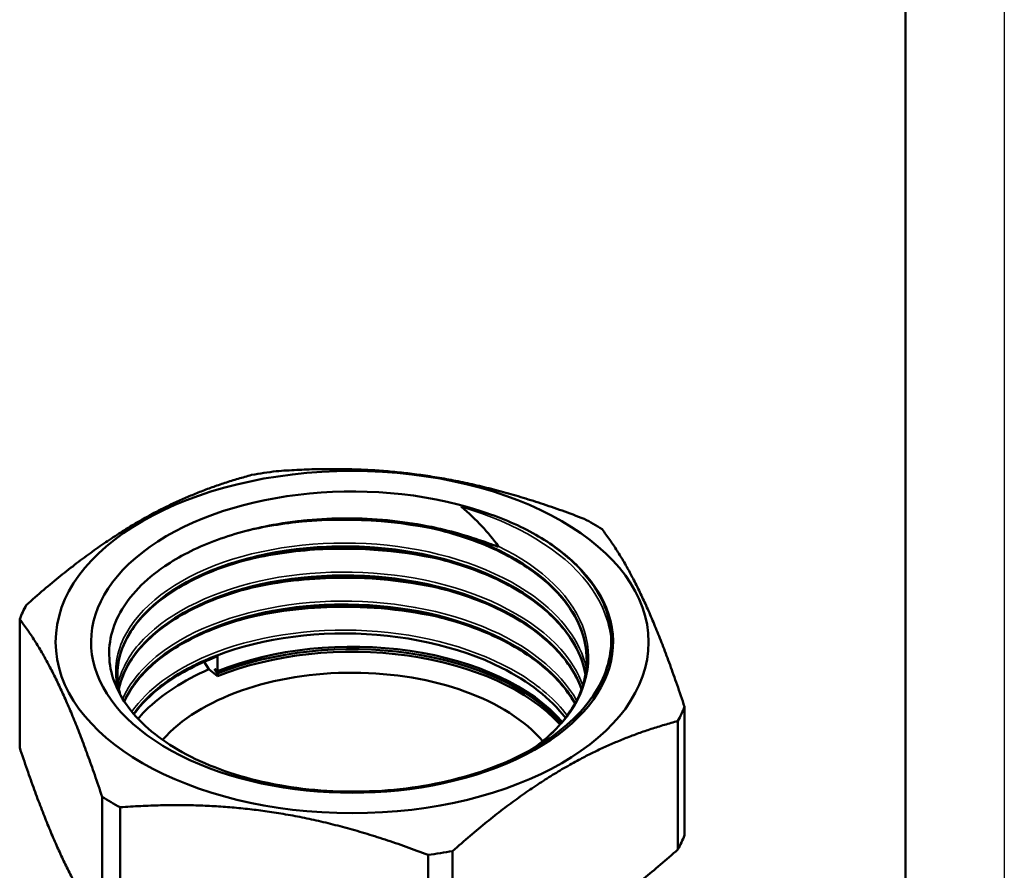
# Model space of a CAD drawing. Header units: millimetres. Extents: x -121 to 738, y -69 to 356.
# Tile 19 of 21: x 160 to 210, y 140 to 183. Entities that reach past the tile are written whole.
import ezdxf

# ---------------------------------------------------------------- set-up
doc = ezdxf.new("R2010")
doc.units = ezdxf.units.MM
for name, color, linetype, lineweight in [('Видимые тонкие (ГОСТ)', 7, 'Continuous', 35), ('Видимый контур (ГОСТ)', 7, 'Continuous', 50), ('Кромка (ГОСТ)', 7, 'Continuous', 50)]:
    doc.layers.add(name, color=color, linetype=linetype, lineweight=lineweight)

# ---------------------------------------------------------------- blocks, each defined once
blk = doc.blocks.new('Рамки ГОСТ_ граница 297x210')
at = {"layer": 'Кромка (ГОСТ)', "lineweight": 25}
blk.add_line((210, 297), (210, 0), dxfattribs=at)
at = {"layer": 'Кромка (ГОСТ)'}
blk.add_line((205, 5), (205, 292), dxfattribs=at)

msp = doc.modelspace()

# ---------------------------------------------------------------- linework, layer by layer
at = {"layer": 'Видимые тонкие (ГОСТ)'}
for points, knots in [([(182.545, 158.742), (185.333, 157.938), (187.636, 156.55), (188.925, 154.883), (189.622, 153.982), (190.02, 153.003), (190.108, 152.015)], [2.791724, 2.791724, 2.791724, 2.791724, 3.494325, 3.494325, 3.494325, 3.874308, 3.874308, 3.874308, 3.874308]), ([(171.028, 157.356), (171.967, 157.616), (172.964, 157.812), (173.992, 157.933), (176.597, 158.24), (179.388, 158.068), (181.875, 157.451)], [8.1662588, 8.1662588, 8.1662588, 8.1662588, 8.4076811, 8.4076811, 8.4076811, 9.0192803, 9.0192803, 9.0192803, 9.0192803]), ([(165.151, 149.503), (164.947, 150.368), (165.042, 151.257), (165.447, 152.1), (166.204, 153.677), (168.042, 155.079), (170.501, 155.941), (172.926, 156.791), (175.932, 157.11), (178.788, 156.805), (181.642, 156.5), (184.322, 155.576), (186.176, 154.243), (187.618, 153.207), (188.551, 151.93), (188.86, 150.604)], [6.937393, 6.937393, 6.937393, 6.937393, 7.329939, 7.329939, 7.329939, 8.064603, 8.064603, 8.064603, 8.788798, 8.788798, 8.788798, 9.512412, 9.512412, 9.512412, 10.074793, 10.074793, 10.074793, 10.074793]), ([(171.474, 156.002), (172.622, 156.289), (173.846, 156.482), (175.1, 156.565), (177.376, 156.717), (179.736, 156.51), (181.874, 155.98)], [14.4871865, 14.4871865, 14.4871865, 14.4871865, 14.776841, 14.776841, 14.776841, 15.3024656, 15.3024656, 15.3024656, 15.3024656]), ([(184.398, 156.755), (186.652, 155.677), (188.234, 154.117), (188.765, 152.436), (189.297, 150.754), (188.774, 148.965), (187.321, 147.484), (187.011, 147.166), (186.658, 146.864), (186.268, 146.579)], [3.021992, 3.021992, 3.021992, 3.021992, 3.740402, 3.740402, 3.740402, 4.458639, 4.458639, 4.458639, 4.612351, 4.612351, 4.612351, 4.612351]), ([(165.165, 149.833), (165.36, 150.608), (165.794, 151.363), (166.455, 152.05), (167.81, 153.456), (170.108, 154.562), (172.797, 155.09), (175.484, 155.617), (178.538, 155.56), (181.224, 154.92), (183.909, 154.28), (186.204, 153.062), (187.558, 151.545), (188.069, 150.972), (188.445, 150.357), (188.679, 149.724)], [13.491309, 13.491309, 13.491309, 13.491309, 13.842994, 13.842994, 13.842994, 14.563091, 14.563091, 14.563091, 15.282764, 15.282764, 15.282764, 16.002032, 16.002032, 16.002032, 16.274093, 16.274093, 16.274093, 16.274093]), ([(171.466, 154.531), (172.786, 154.86), (174.206, 155.065), (175.655, 155.126), (177.758, 155.214), (179.909, 154.997), (181.873, 154.509)], [20.7697763, 20.7697763, 20.7697763, 20.7697763, 21.1026191, 21.1026191, 21.1026191, 21.5856509, 21.5856509, 21.5856509, 21.5856509]), ([(165.399, 149.041), (165.853, 150.052), (166.726, 151.003), (167.948, 151.784), (169.832, 152.988), (172.529, 153.776), (175.386, 153.946), (178.238, 154.114), (181.224, 153.664), (183.623, 152.688), (185.834, 151.79), (187.527, 150.452), (188.366, 148.948)], [19.878111, 19.878111, 19.878111, 19.878111, 20.34708, 20.34708, 20.34708, 21.069873, 21.069873, 21.069873, 21.79162, 21.79162, 21.79162, 22.456707, 22.456707, 22.456707, 22.456707]), ([(171.466, 153.061), (173.002, 153.443), (174.674, 153.657), (176.366, 153.675), (178.24, 153.694), (180.129, 153.472), (181.872, 153.039)], [27.0529616, 27.0529616, 27.0529616, 27.0529616, 27.4401396, 27.4401396, 27.4401396, 27.8688362, 27.8688362, 27.8688362, 27.8688362]), ([(165.861, 148.387), (166.652, 149.507), (167.987, 150.504), (169.7, 151.224), (171.973, 152.18), (174.893, 152.64), (177.757, 152.48), (180.616, 152.32), (183.395, 151.544), (185.429, 150.324), (186.457, 149.708), (187.29, 148.981), (187.889, 148.193)], [26.289768, 26.289768, 26.289768, 26.289768, 26.832149, 26.832149, 26.832149, 27.55168, 27.55168, 27.55168, 28.269729, 28.269729, 28.269729, 28.63239, 28.63239, 28.63239, 28.63239])]:
    msp.add_open_spline(points, degree=3, knots=knots, dxfattribs=at)
msp.add_open_spline([(186.588, 157.164), (187.984, 156.281), (189.025, 155.207), (189.628, 154.055)], degree=3, dxfattribs=at)
at = {"layer": 'Видимый контур (ГОСТ)'}
for p, q in [((160.19, 153.062), (160.19, 146.564)), ((170.196, 151.24), (170.196, 150.431)), ((169.759, 150.533), (169.521, 150.906)), ((170.196, 150.173), (169.759, 150.533)), ((170.045, 150.556), (170.196, 150.431)), ((170.196, 150.307), (170.045, 150.556)), ((170.196, 150.307), (170.196, 150.173)), ((193.824, 148.627), (193.824, 142.129)), ((193.491, 147.91), (193.491, 141.412)), ((164.363, 144.07), (164.363, 137.572)), ((165.272, 143.545), (165.272, 137.047)), ((180.847, 141.135), (180.847, 134.637)), ((182.089, 141.328), (182.089, 134.829))]:
    msp.add_line(p, q, dxfattribs=at)
msp.add_ellipse((177.007, 151.905), major_axis=(15, 0), ratio=0.57735, dxfattribs=at)
for centre, major_axis, ratio, start_param, end_param in [((177.007, 151.905), (13.204, 0), 0.57735, 1.011979, 6.791424), ((177.007, 150.845), (17.25, 0), 0.57735, 1.795319, 1.869873), ((177.007, 150.845), (17.25, 0), 0.57735, 0.748121, 0.822675), ((177.007, 151.279), (-11.875, 0), 0.57735, 4.363323, 4.366396), ((177.007, 150.845), (-17.25, 0), 0.57735, 5.984109, 6.058663), ((177.007, 144.815), (11.875, 0), 0.57735, 0.461342, 2.181662), ((177.007, 144.691), (-11.875, 0), 0.57735, 3.612912, 5.323254), ((177.007, 144.557), (-11.875, 0), 0.57735, 3.623786, 5.323254), ((170.098, 151.327), (0.064, -0.158), 0.468323, 6.273474, 7.097361), ((177.007, 144.149), (13.22, 0), 0.57735, 2.150977, 2.152672), ((177.007, 144.149), (-10.75, 0), 0.57735, 3.599217, 5.813774), ((177.007, 150.845), (17.25, 0), 0.57735, 5.984109, 6.058663), ((177.007, 150.845), (-17.25, 0), 0.57735, 0.748121, 0.822675), ((177.007, 144.347), (17.25, 0), 0.57735, 5.984109, 6.058663), ((177.007, 150.845), (-17.25, 0), 0.57735, 1.795319, 1.869873)]:
    msp.add_ellipse(centre, major_axis=major_axis, ratio=ratio, start_param=start_param, end_param=end_param, dxfattribs=at)
for points, weights in [([(173.166, 160.554), (180.954, 161.126), (188.741, 158.145)], [1.00291981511, 1.13445028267, 1.00291981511]), ([(160.522, 153.779), (166.223, 158.847), (171.924, 160.362)], [1.00291981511, 1.13445028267, 1.00291981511]), ([(189.65, 157.62), (191.737, 154.9), (193.824, 148.627)], [1.00291981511, 1.13445028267, 1.00291981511]), ([(164.363, 144.07), (162.276, 150.342), (160.19, 153.062)], [1.00291981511, 1.13445028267, 1.00291981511]), ([(193.491, 147.91), (187.79, 146.395), (182.089, 141.328)], [1.00291981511, 1.13445028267, 1.00291981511]), ([(160.19, 146.564), (162.276, 140.292), (164.363, 137.572)], [1.02210813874, 1.15615510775, 1.02210813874]), ([(180.847, 141.135), (173.06, 144.116), (165.272, 143.545)], [1.00291981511, 1.13445028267, 1.00291981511]), ([(182.089, 134.829), (187.79, 136.345), (193.491, 141.412)], [1.02210813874, 1.15615510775, 1.02210813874])]:
    msp.add_rational_spline(points, weights, degree=2, dxfattribs=at)
for points, knots in [([(184.007, 158.369), (183.498, 158.543), (183.1, 158.647), (182.751, 158.728), (182.641, 158.749), (182.573, 158.755), (182.561, 158.755), (182.549, 158.754), (182.547, 158.754), (182.544, 158.753), (182.543, 158.753), (182.542, 158.752), (182.541, 158.751), (182.541, 158.751), (182.54, 158.75), (182.54, 158.75), (182.54, 158.749), (182.54, 158.748), (182.54, 158.747), (182.542, 158.745), (182.543, 158.743), (182.545, 158.742)], [-0.05459544, -0.05459544, -0.05459544, -0.05459544, -0.02619236, -0.02619236, -0.00692494, -0.00692494, -0.00333592, -0.00333592, -0.00233447, -0.00233447, -0.00192572, -0.00192572, -0.00169351, -0.00169351, -0.00150095, -0.00150095, -0.00128272, -0.00128272, -0.00094059, -0.00094059, 0, 0, 0, 0]), ([(182.545, 158.742), (182.914, 158.432), (183.257, 158.108), (183.875, 157.443), (184.152, 157.105), (184.398, 156.755)], [-0.3186055, -0.3186055, -0.3186055, -0.3186055, -0.1562715, -0.1562715, 0, 0, 0, 0]), ([(181.034, 157.729), (179.736, 158), (178.372, 158.147), (175.642, 158.178), (174.302, 158.066), (173.018, 157.836)], [-0.8201675, -0.8201675, -0.8201675, -0.8201675, -0.4057964, -0.4057964, 0, 0, 0, 0]), ([(188.875, 151.223), (188.833, 151.989), (188.572, 152.763), (187.654, 154.191), (186.997, 154.866), (185.386, 156.039), (184.418, 156.554), (182.289, 157.374), (181.104, 157.69), (178.66, 158.09), (177.372, 158.178), (175.415, 158.132), (174.717, 158.079), (174.037, 157.992)], [0, 0, 0, 0, 0.395658, 0.395658, 0.780541, 0.780541, 1.158762, 1.158762, 1.536221, 1.536221, 1.914504, 1.914504, 2.125193, 2.125193, 2.125193, 2.125193]), ([(173.018, 157.836), (171.953, 157.645), (170.942, 157.368), (169.083, 156.66), (168.245, 156.231), (166.512, 155.054), (165.749, 154.259), (164.799, 152.539), (164.625, 151.629), (164.9, 149.817), (165.351, 148.931), (166.831, 147.303), (167.85, 146.578), (170.33, 145.389), (171.771, 144.939), (174.894, 144.38), (176.548, 144.28), (179.852, 144.451), (181.47, 144.724), (184.459, 145.616), (185.798, 146.229), (188.015, 147.723), (188.867, 148.592), (189.965, 150.477), (190.195, 151.476), (190.093, 152.474)], [-5.610023, -5.610023, -5.610023, -5.610023, -5.272986, -5.272986, -4.933924, -4.933924, -4.458026, -4.458026, -3.978239, -3.978239, -3.494563, -3.494563, -3.006999, -3.006999, -2.515548, -2.515548, -2.020209, -2.020209, -1.520985, -1.520985, -1.017875, -1.017875, -0.510879, -0.510879, 0, 0, 0, 0]), ([(181.034, 157.729), (183.847, 157.084), (186.245, 155.802), (187.598, 154.203), (188.438, 153.21), (188.87, 152.101), (188.874, 150.992)], [8.985373, 8.985373, 8.985373, 8.985373, 9.740869, 9.740869, 9.740869, 10.210125, 10.210125, 10.210125, 10.210125]), ([(184.398, 156.755), (184.399, 156.754), (184.4, 156.753), (184.401, 156.751), (184.401, 156.75), (184.401, 156.749), (184.401, 156.748), (184.401, 156.747), (184.4, 156.747), (184.4, 156.746), (184.4, 156.746), (184.398, 156.745), (184.398, 156.745), (184.396, 156.744), (184.394, 156.744), (184.386, 156.743), (184.378, 156.744), (184.338, 156.752), (184.288, 156.767), (184.083, 156.837), (183.88, 156.913), (183.039, 157.209), (182.185, 157.488), (181.068, 157.721)], [-0.6341262, -0.6341262, -0.6341262, -0.6341262, -0.6276489, -0.6276489, -0.6230784, -0.6230784, -0.6206072, -0.6206072, -0.6186683, -0.6186683, -0.6165519, -0.6165519, -0.6133633, -0.6133633, -0.6068153, -0.6068153, -0.584845, -0.584845, -0.5180641, -0.5180641, -0.3564222, -0.3564222, 0, 0, 0, 0]), ([(188.867, 150.762), (188.916, 151.669), (188.679, 152.58), (188.157, 153.434), (187.176, 155.035), (185.198, 156.416), (182.698, 157.261), (182.174, 157.438), (181.629, 157.592), (181.068, 157.721)], [-3.959559, -3.959559, -3.959559, -3.959559, -3.575793, -3.575793, -3.575793, -2.855992, -2.855992, -2.855992, -2.70526, -2.70526, -2.70526, -2.70526]), ([(188.817, 150.261), (188.808, 150.31), (188.799, 150.359), (188.789, 150.408), (188.433, 152.097), (187.019, 153.702), (184.886, 154.851), (182.755, 155.998), (179.926, 156.679), (177.078, 156.745), (174.139, 156.813), (171.207, 156.224), (169.03, 155.142), (166.907, 154.087), (165.519, 152.575), (165.204, 150.987), (165.143, 150.678), (165.122, 150.367), (165.141, 150.057)], [-10.105981, -10.105981, -10.105981, -10.105981, -10.085099, -10.085099, -10.085099, -9.364877, -9.364877, -9.364877, -8.645368, -8.645368, -8.645368, -7.902855, -7.902855, -7.902855, -7.178817, -7.178817, -7.178817, -7.038164, -7.038164, -7.038164, -7.038164]), ([(165.132, 150.258), (165.132, 150.301), (165.133, 150.344), (165.134, 150.388), (165.19, 151.984), (166.325, 153.561), (168.261, 154.722), (170.197, 155.882), (172.917, 156.616), (175.762, 156.733), (178.605, 156.85), (181.549, 156.348), (183.88, 155.336), (186.21, 154.325), (187.908, 152.813), (188.564, 151.151), (188.68, 150.857), (188.763, 150.56), (188.814, 150.261)], [13.351823, 13.351823, 13.351823, 13.351823, 13.371417, 13.371417, 13.371417, 14.094728, 14.094728, 14.094728, 14.817539, 14.817539, 14.817539, 15.539867, 15.539867, 15.539867, 16.261733, 16.261733, 16.261733, 16.389115, 16.389115, 16.389115, 16.389115]), ([(188.816, 150.257), (188.709, 150.856), (188.47, 151.452), (187.654, 152.722), (186.997, 153.396), (185.386, 154.569), (184.418, 155.084), (182.289, 155.905), (181.104, 156.221), (178.66, 156.62), (177.372, 156.708), (175.759, 156.67), (175.403, 156.652), (174.873, 156.612), (174.697, 156.596), (173.991, 156.524), (173.469, 156.448), (171.757, 156.128), (170.61, 155.785), (168.625, 154.929), (167.756, 154.408), (166.383, 153.257), (165.861, 152.614), (165.3, 151.466), (165.165, 150.962), (165.137, 150.459)], [0.086563, 0.086563, 0.086563, 0.086563, 0.395658, 0.395658, 0.780541, 0.780541, 1.158762, 1.158762, 1.536221, 1.536221, 1.914504, 1.914504, 2.021715, 2.021715, 2.075726, 2.075726, 2.238098, 2.238098, 2.622166, 2.622166, 2.99999, 2.99999, 3.377192, 3.377192, 3.65657, 3.65657, 3.65657, 3.65657]), ([(165.209, 149.528), (165.259, 149.786), (165.338, 150.043), (165.444, 150.296), (166.093, 151.841), (167.778, 153.239), (170.093, 154.14), (172.408, 155.041), (175.332, 155.437), (178.165, 155.221), (181.085, 154.998), (183.879, 154.124), (185.84, 152.806), (187.221, 151.878), (188.18, 150.736), (188.616, 149.529)], [19.746881, 19.746881, 19.746881, 19.746881, 19.864809, 19.864809, 19.864809, 20.584306, 20.584306, 20.584306, 21.303475, 21.303475, 21.303475, 22.044586, 22.044586, 22.044586, 22.566737, 22.566737, 22.566737, 22.566737]), ([(188.614, 149.529), (188.272, 150.483), (187.608, 151.397), (186.656, 152.195), (184.996, 153.587), (182.477, 154.615), (179.704, 155.044), (176.932, 155.474), (173.93, 155.302), (171.418, 154.585), (168.858, 153.854), (166.832, 152.562), (165.843, 151.044), (165.525, 150.556), (165.315, 150.045), (165.213, 149.528)], [-16.283604, -16.283604, -16.283604, -16.283604, -15.871135, -15.871135, -15.871135, -15.151698, -15.151698, -15.151698, -14.432587, -14.432587, -14.432587, -13.699629, -13.699629, -13.699629, -13.463641, -13.463641, -13.463641, -13.463641]), ([(190.093, 152.474), (190.01, 153.291), (189.696, 154.092), (188.985, 155.11), (188.775, 155.367), (188.542, 155.615)], [-0.8988437, -0.8988437, -0.8988437, -0.8988437, -0.4800291, -0.4800291, -0.3335958, -0.3335958, -0.3335958, -0.3335958]), ([(188.618, 149.522), (188.492, 149.87), (188.321, 150.214), (187.654, 151.252), (186.997, 151.927), (185.386, 153.099), (184.418, 153.614), (182.289, 154.435), (181.104, 154.751), (178.66, 155.15), (177.372, 155.238), (174.856, 155.179), (173.598, 155.031), (171.268, 154.523), (170.169, 154.156), (168.267, 153.259), (167.44, 152.717), (166.159, 151.535), (165.689, 150.881), (165.325, 149.987), (165.255, 149.756), (165.207, 149.524)], [0.213512, 0.213512, 0.213512, 0.213512, 0.395658, 0.395658, 0.780541, 0.780541, 1.158762, 1.158762, 1.536221, 1.536221, 1.914504, 1.914504, 2.293265, 2.293265, 2.671892, 2.671892, 3.049775, 3.049775, 3.426966, 3.426966, 3.556321, 3.556321, 3.556321, 3.556321]), ([(165.484, 148.905), (165.691, 149.376), (165.989, 149.834), (166.378, 150.267), (167.648, 151.683), (169.867, 152.818), (172.503, 153.385), (175.136, 153.953), (178.162, 153.948), (180.854, 153.36), (183.567, 152.767), (185.917, 151.585), (187.333, 150.089), (187.721, 149.679), (188.038, 149.246), (188.281, 148.8)], [26.160341, 26.160341, 26.160341, 26.160341, 26.380303, 26.380303, 26.380303, 27.099926, 27.099926, 27.099926, 27.818898, 27.818898, 27.818898, 28.543372, 28.543372, 28.543372, 28.741886, 28.741886, 28.741886, 28.741886]), ([(188.285, 148.801), (188.169, 149.014), (188.035, 149.224), (187.884, 149.431), (186.736, 151.001), (184.606, 152.315), (182.009, 153.068), (179.415, 153.82), (176.378, 154.005), (173.635, 153.593), (170.894, 153.18), (168.47, 152.175), (166.95, 150.833), (166.28, 150.242), (165.787, 149.587), (165.486, 148.905)], [-22.458754, -22.458754, -22.458754, -22.458754, -22.363822, -22.363822, -22.363822, -21.640602, -21.640602, -21.640602, -20.917881, -20.917881, -20.917881, -20.195638, -20.195638, -20.195638, -19.877089, -19.877089, -19.877089, -19.877089]), ([(188.28, 148.789), (188.226, 148.886), (188.168, 148.982), (187.654, 149.782), (186.997, 150.457), (185.386, 151.629), (184.418, 152.145), (182.289, 152.965), (181.104, 153.281), (178.66, 153.681), (177.372, 153.769), (174.856, 153.709), (173.598, 153.561), (171.268, 153.053), (170.169, 152.687), (168.267, 151.789), (167.44, 151.247), (166.208, 150.11), (165.761, 149.511), (165.483, 148.898)], [0.343419, 0.343419, 0.343419, 0.343419, 0.395658, 0.395658, 0.780541, 0.780541, 1.158762, 1.158762, 1.536221, 1.536221, 1.914504, 1.914504, 2.293265, 2.293265, 2.671892, 2.671892, 3.049775, 3.049775, 3.398128, 3.398128, 3.398128, 3.398128]), ([(187.797, 148.068), (187.05, 149.039), (185.944, 149.915), (184.567, 150.607), (182.372, 151.71), (179.508, 152.333), (176.662, 152.342), (173.817, 152.35), (171.015, 151.744), (168.929, 150.682), (167.629, 150.02), (166.615, 149.185), (165.964, 148.268)], [-28.630213, -28.630213, -28.630213, -28.630213, -28.179148, -28.179148, -28.179148, -27.459908, -27.459908, -27.459908, -26.740827, -26.740827, -26.740827, -26.292803, -26.292803, -26.292803, -26.292803]), ([(165.963, 148.269), (166.387, 148.871), (166.967, 149.437), (167.687, 149.941), (168.402, 150.441), (169.25, 150.88), (170.196, 151.24)], [32.5760524, 32.5760524, 32.5760524, 32.5760524, 32.8696628, 32.8696628, 32.8696628, 33.1612558, 33.1612558, 33.1612558, 33.1612558]), ([(170.161, 151.168), (169.114, 150.77), (168.177, 150.268), (166.83, 149.259), (166.338, 148.768), (165.968, 148.257)], [0, 0, 0, 0, 0.3844315, 0.3844315, 0.6863762, 0.6863762, 0.6863762, 0.6863762]), ([(169.759, 150.533), (168.465, 149.96), (167.376, 149.248), (166.422, 148.301), (166.295, 148.165), (166.175, 148.026)], [0, 0, 0, 0, 0.4891048, 0.4891048, 0.5696282, 0.5696282, 0.5696282, 0.5696282]), ([(186.171, 146.519), (186.556, 146.798), (186.906, 147.094), (187.853, 148.041), (188.325, 148.746), (188.758, 149.89), (188.851, 150.327), (188.875, 150.762)], [2.8720267, 2.8720267, 2.8720267, 2.8720267, 3.0530136, 3.0530136, 3.4304029, 3.4304029, 3.6554495, 3.6554495, 3.6554495, 3.6554495])]:
    msp.add_open_spline(points, degree=3, knots=knots, dxfattribs=at)
for points in [[(184.007, 158.369), (184.953, 158.035), (185.822, 157.629), (186.588, 157.164)], [(186.588, 157.164), (187.354, 156.699), (188.012, 156.178), (188.542, 155.615)], [(165.137, 150.057), (165.152, 149.786), (165.199, 149.514), (165.276, 149.244)]]:
    msp.add_open_spline(points, degree=3, dxfattribs=at)

# ---------------------------------------------------------------- block references
msp.add_blockref('Рамки ГОСТ_ граница 297x210', (0, 0))

doc.saveas('drawing.dxf')
